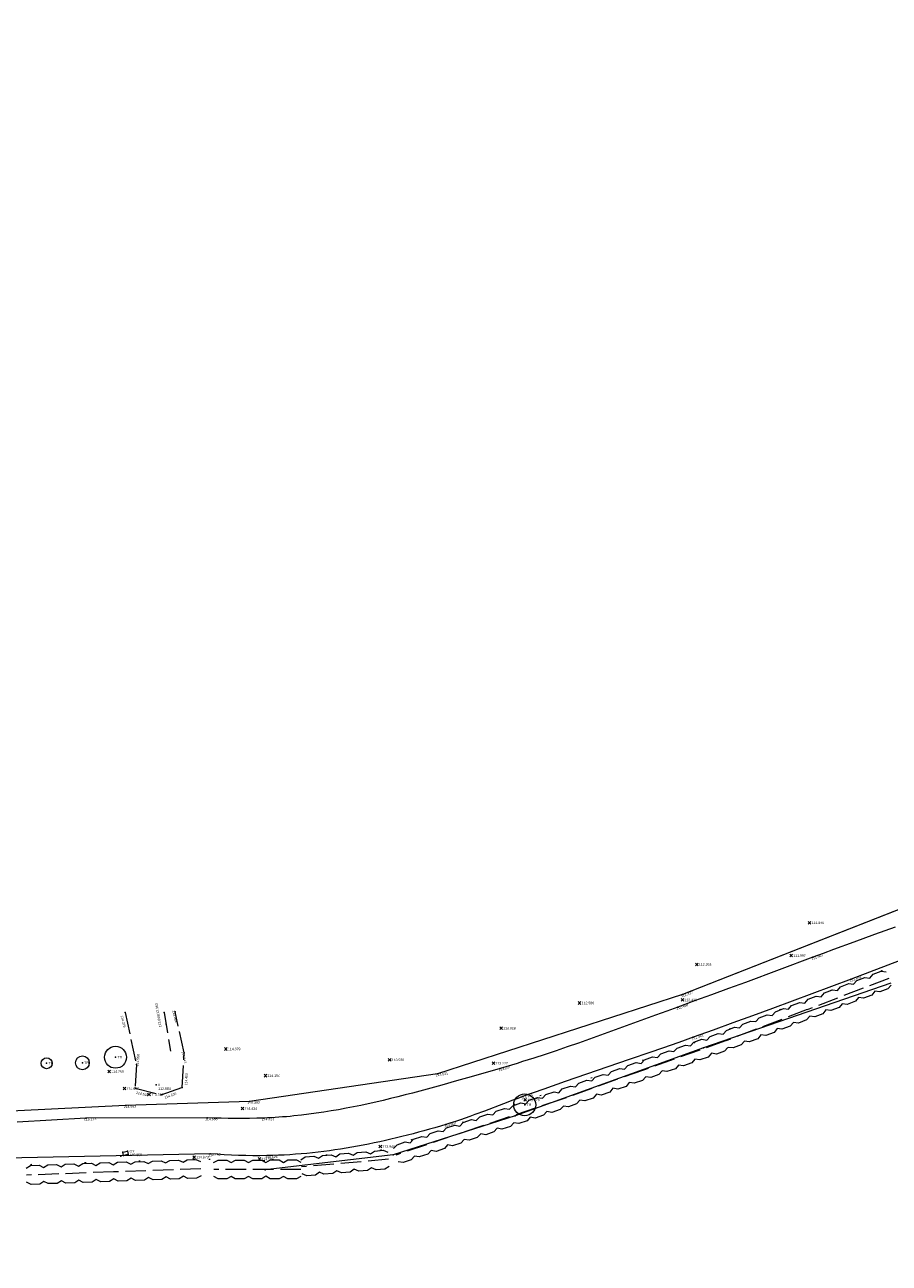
# Model space of a CAD drawing. Header units: metres. Extents: x 652329 to 653573, y 802017 to 802542.
# Tile 2 of 15: x 652402 to 652465, y 802127 to 802217. Entities that reach past the tile are written whole.
import ezdxf

# ---------------------------------------------------------------- set-up
doc = ezdxf.new("R2010")
doc.units = ezdxf.units.M
doc.header["$MEASUREMENT"] = 0
for name, pattern in [('Center line', [100, 100, 0]), ('Dashed 3-1', [2, 1.5, -0.5]), ('Dashed 4-1', [2, 1.6, -0.4]), ('Edge of Bush', [3.846153, -1.282051, -1.282051, 0, -1.282051]), ('Hedge', [100, 100, 0])]:
    doc.linetypes.add(name, pattern=pattern)
for name, color, linetype, lineweight, true_color in [('Bank Bottom', 7, 'Continuous', 0, 0xffa500), ('Bank Bottom_Text', 7, 'Continuous', 0, 0xffa500), ('Bank Top', 7, 'Continuous', 0, 0xc7c074), ('Bank Top_Text', 7, 'Continuous', 0, 0xc7c074), ('Fence', 2, 'Continuous', 0, 0xffff00), ('Fence_Text', 2, 'Continuous', 0, 0xffff00), ('Gully', 7, 'Continuous', 0, 0x178bca), ('Gully_Text', 7, 'Continuous', 0, 0x1781ca), ('Hedge', 3, 'Continuous', 0, 0x00ff00), ('Invert Level', 7, 'Continuous', 0, 0xffffff), ('Invert Level_Text', 7, 'Continuous', 0, 0xffffff), ('Points', 7, 'Continuous', 0, 0xffffff), ('Road Edge', 7, 'Continuous', 0, 0xff80c0), ('Road Edge_Text', 7, 'Continuous', 0, 0xff80c0), ('Spot Level', 7, 'Continuous', 0, 0xffffff), ('Spot Level_Text', 7, 'Continuous', 0, 0xffffff), ('Tree', 3, 'Continuous', 0, 0x00ff00), ('Vegetation Line', 7, 'Continuous', 0, 0x85c929)]:
    doc.layers.add(name, color=color, linetype=linetype, lineweight=lineweight, true_color=true_color)
doc.styles.add('0.3mm', font='micross.ttf', dxfattribs={"height": 0.3})
doc.linetypes.add('FENCELINE1', pattern='A,0.25,-0.1,[133,ltypeshp.shx,S=0.1,R=0,X=-0.1,Y=0],-0.1,1', length=1.45)

# ---------------------------------------------------------------- blocks, each defined once
blk = doc.blocks.new('Point')
blk.add_point((0, 0))
blk = doc.blocks.new('Spot Level-Dia cross')
at = {"color": 0}
for p, q in [((-1, 1), (1, -1)), ((-1, -1), (1, 1))]:
    blk.add_line(p, q, dxfattribs=at)
blk = doc.blocks.new('Tree-Tree 2')
at = {"color": 0}
for p, q in [((-1, 1), (0, 0)), ((0, 1), (0, 1)), ((1, 1), (0, 0)), ((0, 0), (0, 0)), ((0, 0), (0, 0)), ((-1, 0), (0, 0)), ((1, 0), (0, 0)), ((1, -1), (0, 0)), ((0, -1), (0, 0)), ((0, -1), (0, 0))]:
    blk.add_line(p, q, dxfattribs=at)
for centre, radius, start, end in [((-1, 0), 0.356, 91.63658, 231.84277), ((0, 1), 0.423, 59.74357, 173.21102), ((0, 1), 0.43, 8.13011, 120.73549), ((0, 0), 0.407, 318.01278, 62.17591), ((-1, 0), 0.33, 138.81408, 284.03624), ((0, -1), 0.328, 228.81407, 12.33908), ((0, -1), 0.319, 167.27565, 311.18592), ((1, 0), 0.3, 264.09386, 53.13011)]:
    blk.add_arc(centre, radius, start, end, dxfattribs=at)
blk = doc.blocks.new('Tree-Single circle')
at = {"color": 0}
blk.add_circle((0, 0), 1, dxfattribs=at)

msp = doc.modelspace()

# ---------------------------------------------------------------- linework, layer by layer
at = {"layer": 'Bank Bottom', "linetype": 'Dashed 3-1'}
msp.add_line((652412.196, 802145.339, 112.963), (652412.67, 802142.519, 113.3), dxfattribs=at)
at = {"layer": 'Bank Top', "linetype": 'Dashed 4-1'}
msp.add_polyline3d([(652409.345, 802145.336, 114.275), (652410.177, 802141.552, 114.568), (652410.077, 802139.807, 114.584), (652411.993, 802139.334, 114.63), (652413.508, 802139.879, 114.49), (652413.669, 802142.401, 114.343), (652413.005, 802145.379, 113.964)], dxfattribs=at)
at = {"layer": 'Fence', "linetype": 'FENCELINE1', "elevation": 108.909}
msp.add_lwpolyline([(652531.896, 802217.403), (652526.487, 802212.495), (652521.384, 802207.18), (652507.211, 802189.486), (652498.686, 802178.017), (652493.445, 802170.97), (652487.428, 802164.781), (652481.643, 802159.999), (652474.863, 802156.408), (652450.035, 802146.659), (652432.148, 802140.874), (652418.423, 802138.857), (652409.393, 802138.555), (652396.091, 802137.903), (652388.481, 802137.817), (652384.359, 802139.071), (652370.427, 802148.344)], dxfattribs=at)
at = {"layer": 'Fence', "linetype": 'Continuous', "ltscale": 0.5}
msp.add_polyline3d([(652531.91, 802217.433, 108.909), (652531.883, 802217.373, 108.908), (652526.577, 802212.589, 108.812), (652521.257, 802207.049, 109.285), (652507.211, 802189.486, 109.218), (652498.686, 802178.017, 109.513), (652493.445, 802170.97, 109.798), (652487.428, 802164.781, 110.085), (652481.643, 802159.999, 110.548), (652474.708, 802156.326, 110.926), (652450.035, 802146.659, 112.377), (652432.148, 802140.874, 113.521), (652418.423, 802138.857, 114.393), (652409.393, 802138.555, 114.963), (652396.091, 802137.903, 115.631), (652388.481, 802137.817, 116.246), (652384.359, 802139.071, 116.729), (652370.427, 802148.344, 117.543)], dxfattribs=at)
at = {"layer": 'Gully', "linetype": 'Continuous'}
msp.add_polyline3d([(652409.187, 802135.138, 115.071), (652409.527, 802135.217, 115.058), (652409.583, 802134.975, 115.051), (652409.244, 802134.896, 115.064), (652409.187, 802135.138, 115.071)], close=True, dxfattribs=at)
at = {"layer": 'Hedge', "linetype": 'Dashed 3-1'}
for p, q in [((652465.088, 802147.829, 105.851), (652459.142, 802145.548, 105.851)), ((652459.14, 802145.554, 105.851), (652453.194, 802143.274, 105.851)), ((652453.181, 802143.275, 105.851), (652447.184, 802141.133, 105.851)), ((652447.182, 802141.139, 105.851), (652441.185, 802138.997, 105.851)), ((652441.183, 802139.002, 105.851), (652435.15, 802136.965, 105.851)), ((652435.148, 802136.97, 105.851), (652429.115, 802134.932, 105.851)), ((652414.873, 802133.943), (652408.509, 802133.702)), ((652422.184, 802133.893, 105.851), (652415.816, 802133.874, 105.851)), ((652428.577, 802134.626, 105.851), (652422.232, 802134.077, 105.851)), ((652408.51, 802133.708), (652402.146, 802133.467))]:
    msp.add_line(p, q, dxfattribs=at)
at = {"layer": 'Hedge', "elevation": 105.851}
for points in [[(652458.956, 802146.034), (652459.194, 802146.312), (652459.787, 802146.539), (652460.147, 802146.489), (652460.386, 802146.767), (652460.974, 802146.991), (652461.337, 802146.951), (652461.572, 802147.222), (652462.161, 802147.446), (652462.524, 802147.399), (652462.76, 802147.676), (652463.352, 802147.9), (652463.714, 802147.852), (652463.947, 802148.128), (652464.541, 802148.358), (652464.903, 802148.309)], [(652465.272, 802147.348), (652465.029, 802147.075), (652464.436, 802146.847), (652464.071, 802146.895), (652463.846, 802146.613), (652463.24, 802146.391), (652462.88, 802146.446), (652462.661, 802146.164), (652462.057, 802145.931), (652461.692, 802145.979), (652461.47, 802145.7), (652460.854, 802145.483), (652460.505, 802145.528), (652460.273, 802145.253), (652459.683, 802145.027), (652459.324, 802145.072)], [(652453.008, 802143.759), (652453.247, 802144.037), (652453.839, 802144.264), (652454.199, 802144.214), (652454.438, 802144.492), (652455.027, 802144.716), (652455.389, 802144.676), (652455.625, 802144.947), (652456.214, 802145.171), (652456.576, 802145.124), (652456.812, 802145.401), (652457.405, 802145.625), (652457.766, 802145.577), (652457.999, 802145.853), (652458.593, 802146.083), (652458.956, 802146.034)], [(652459.324, 802145.073), (652459.081, 802144.8), (652458.488, 802144.572), (652458.123, 802144.621), (652457.898, 802144.338), (652457.292, 802144.116), (652456.933, 802144.171), (652456.714, 802143.889), (652456.109, 802143.656), (652455.744, 802143.705), (652455.522, 802143.425), (652454.907, 802143.208), (652454.557, 802143.253), (652454.325, 802142.978), (652453.735, 802142.752), (652453.377, 802142.797)], [(652447.009, 802141.623), (652447.254, 802141.895), (652447.852, 802142.108), (652448.211, 802142.05), (652448.456, 802142.322), (652449.049, 802142.533), (652449.411, 802142.484), (652449.653, 802142.75), (652450.247, 802142.96), (652450.608, 802142.905), (652450.851, 802143.176), (652451.448, 802143.386), (652451.808, 802143.33), (652452.047, 802143.6), (652452.647, 802143.816), (652453.008, 802143.759)], [(652453.354, 802142.79), (652453.105, 802142.523), (652452.506, 802142.308), (652452.143, 802142.365), (652451.912, 802142.088), (652451.301, 802141.88), (652450.942, 802141.944), (652450.717, 802141.667), (652450.107, 802141.448), (652449.743, 802141.505), (652449.515, 802141.231), (652448.895, 802141.028), (652448.546, 802141.081), (652448.308, 802140.811), (652447.713, 802140.599), (652447.355, 802140.653)], [(652441.01, 802139.487), (652441.255, 802139.759), (652441.853, 802139.972), (652442.212, 802139.914), (652442.457, 802140.186), (652443.051, 802140.396), (652443.412, 802140.348), (652443.654, 802140.613), (652444.248, 802140.824), (652444.609, 802140.768), (652444.852, 802141.04), (652445.449, 802141.25), (652445.809, 802141.194), (652446.049, 802141.464), (652446.648, 802141.68), (652447.009, 802141.623)], [(652447.355, 802140.654), (652447.106, 802140.387), (652446.508, 802140.172), (652446.144, 802140.229), (652445.913, 802139.952), (652445.302, 802139.744), (652444.943, 802139.807), (652444.718, 802139.531), (652444.108, 802139.311), (652443.745, 802139.369), (652443.516, 802139.094), (652442.896, 802138.892), (652442.547, 802138.945), (652442.309, 802138.675), (652441.714, 802138.463), (652441.356, 802138.516)], [(652434.984, 802137.458), (652435.233, 802137.725), (652435.835, 802137.928), (652436.193, 802137.864), (652436.443, 802138.131), (652437.039, 802138.332), (652437.4, 802138.277), (652437.646, 802138.538), (652438.244, 802138.738), (652438.604, 802138.677), (652438.851, 802138.944), (652439.452, 802139.144), (652439.812, 802139.081), (652440.055, 802139.348), (652440.658, 802139.553), (652441.019, 802139.49)], [(652441.348, 802138.515), (652441.094, 802138.252), (652440.492, 802138.048), (652440.129, 802138.111), (652439.894, 802137.838), (652439.279, 802137.641), (652438.922, 802137.71), (652438.692, 802137.437), (652438.078, 802137.229), (652437.716, 802137.292), (652437.482, 802137.022), (652436.859, 802136.83), (652436.511, 802136.889), (652436.268, 802136.623), (652435.67, 802136.421), (652435.313, 802136.481)], [(652428.949, 802135.425), (652429.198, 802135.693), (652429.8, 802135.896), (652430.158, 802135.831), (652430.408, 802136.099), (652431.005, 802136.3), (652431.365, 802136.244), (652431.611, 802136.506), (652432.209, 802136.706), (652432.569, 802136.644), (652432.816, 802136.912), (652433.417, 802137.111), (652433.777, 802137.049), (652434.02, 802137.315), (652434.623, 802137.521), (652434.984, 802137.458)], [(652435.313, 802136.483), (652435.059, 802136.22), (652434.457, 802136.015), (652434.095, 802136.079), (652433.859, 802135.805), (652433.244, 802135.608), (652432.887, 802135.678), (652432.657, 802135.405), (652432.043, 802135.196), (652431.681, 802135.26), (652431.447, 802134.99), (652430.824, 802134.798), (652430.476, 802134.857), (652430.233, 802134.591), (652429.635, 802134.389), (652429.278, 802134.449)], [(652422.188, 802134.596), (652422.494, 802134.796), (652423.126, 802134.851), (652423.458, 802134.703), (652423.765, 802134.904), (652424.392, 802134.957), (652424.73, 802134.818), (652425.031, 802135.014), (652425.659, 802135.067), (652425.994, 802134.921), (652426.298, 802135.122), (652426.929, 802135.174), (652427.263, 802135.028), (652427.563, 802135.229), (652428.197, 802135.285), (652428.533, 802135.139)], [(652415.815, 802134.394), (652416.136, 802134.569), (652416.771, 802134.571), (652417.09, 802134.396), (652417.412, 802134.571), (652418.042, 802134.571), (652418.366, 802134.405), (652418.683, 802134.575), (652419.313, 802134.575), (652419.635, 802134.402), (652419.954, 802134.577), (652420.587, 802134.576), (652420.908, 802134.403), (652421.224, 802134.578), (652421.861, 802134.582), (652422.183, 802134.408)], [(652428.621, 802134.113), (652428.312, 802133.918), (652427.679, 802133.862), (652427.342, 802134.01), (652427.048, 802133.8), (652426.404, 802133.755), (652426.074, 802133.907), (652425.785, 802133.697), (652425.14, 802133.639), (652424.802, 802133.787), (652424.512, 802133.58), (652423.86, 802133.541), (652423.537, 802133.681), (652423.238, 802133.48), (652422.608, 802133.426), (652422.276, 802133.569)], [(652422.186, 802133.378), (652421.861, 802133.21), (652421.226, 802133.207), (652420.902, 802133.382), (652420.592, 802133.198), (652419.946, 802133.205), (652419.63, 802133.385), (652419.325, 802133.199), (652418.677, 802133.196), (652418.353, 802133.371), (652418.046, 802133.189), (652417.394, 802133.205), (652417.083, 802133.37), (652416.768, 802133.196), (652416.137, 802133.194), (652415.817, 802133.364)]]:
    msp.add_lwpolyline(points, dxfattribs=at)
at = {"layer": 'Hedge'}
for points in [[(652402.126, 802133.987), (652402.442, 802134.172), (652403.076, 802134.196), (652403.401, 802134.033), (652403.716, 802134.218), (652404.346, 802134.241), (652404.676, 802134.086), (652404.986, 802134.267), (652405.616, 802134.289), (652405.944, 802134.128), (652406.257, 802134.314), (652406.89, 802134.334), (652407.217, 802134.173), (652407.526, 802134.359), (652408.162, 802134.385), (652408.49, 802134.222)], [(652408.49, 802134.222), (652408.805, 802134.407), (652409.44, 802134.431), (652409.764, 802134.268), (652410.08, 802134.454), (652410.709, 802134.476), (652411.04, 802134.321), (652411.35, 802134.502), (652411.98, 802134.524), (652412.308, 802134.363), (652412.621, 802134.549), (652413.253, 802134.57), (652413.58, 802134.408), (652413.89, 802134.594), (652414.526, 802134.62), (652414.854, 802134.457)], [(652408.529, 802133.193), (652408.211, 802133.013), (652407.576, 802132.988), (652407.246, 802133.152), (652406.942, 802132.957), (652406.297, 802132.943), (652405.974, 802133.111), (652405.676, 802132.914), (652405.029, 802132.888), (652404.699, 802133.052), (652404.399, 802132.859), (652403.746, 802132.853), (652403.429, 802133.008), (652403.121, 802132.822), (652402.49, 802132.798), (652402.165, 802132.957)], [(652414.893, 802133.429), (652414.574, 802133.249), (652413.939, 802133.224), (652413.609, 802133.387), (652413.306, 802133.192), (652412.66, 802133.178), (652412.338, 802133.346), (652412.04, 802133.15), (652411.392, 802133.124), (652411.062, 802133.287), (652410.762, 802133.095), (652410.11, 802133.088), (652409.793, 802133.243), (652409.485, 802133.057), (652408.853, 802133.033), (652408.529, 802133.192)]]:
    msp.add_lwpolyline(points, dxfattribs=at)
at = {"layer": 'Hedge', "color": 3, "linetype": 'Hedge'}
msp.add_polyline3d([(652465.235, 802147.488, 111.89), (652451.578, 802142.758, 112.725), (652437.819, 802137.806, 113.587), (652428.913, 802134.941, 114.498), (652419.563, 802133.855, 115.293)], dxfattribs=at)
at = {"layer": 'Road Edge', "linetype": 'Center line'}
for points in [[(652465.55, 802151.58, 111.572), (652464.049, 802151.028, 111.656), (652462.548, 802150.479, 111.74), (652461.047, 802149.93, 111.823), (652460.297, 802149.653, 111.865), (652459.548, 802149.375, 111.907), (652457.086, 802148.455, 112.042), (652454.623, 802147.541, 112.177), (652453.39, 802147.086, 112.245), (652452.156, 802146.635, 112.312), (652450.921, 802146.186, 112.38), (652449.685, 802145.741, 112.448), (652448.879, 802145.45, 112.497), (652448.073, 802145.157, 112.546), (652446.463, 802144.567, 112.645), (652444.852, 802143.978, 112.744), (652444.046, 802143.685, 112.793), (652443.239, 802143.395, 112.843), (652442.431, 802143.108, 112.892), (652441.622, 802142.826, 112.941), (652440.811, 802142.549, 112.991), (652439.999, 802142.277, 113.04), (652439.184, 802142.012, 113.089), (652438.776, 802141.883, 113.114), (652438.367, 802141.755, 113.139), (652437.957, 802141.629, 113.163), (652437.547, 802141.506, 113.188), (652437.136, 802141.385, 113.213), (652436.724, 802141.266, 113.237), (652434.601, 802140.656, 113.385), (652433.537, 802140.351, 113.46), (652432.471, 802140.049, 113.534), (652431.402, 802139.753, 113.608), (652430.867, 802139.608, 113.646), (652430.331, 802139.465, 113.683), (652429.795, 802139.326, 113.72), (652429.258, 802139.189, 113.757), (652428.72, 802139.056, 113.794), (652428.182, 802138.926, 113.831), (652427.643, 802138.801, 113.868), (652427.103, 802138.68, 113.906), (652426.563, 802138.564, 113.943), (652426.022, 802138.453, 113.98), (652425.481, 802138.348, 114.017), (652424.938, 802138.248, 114.054), (652424.395, 802138.154, 114.091), (652423.851, 802138.067, 114.128), (652423.307, 802137.986, 114.164), (652422.762, 802137.913, 114.201), (652422.216, 802137.847, 114.238), (652421.669, 802137.788, 114.275), (652421.395, 802137.762, 114.294), (652421.121, 802137.738, 114.312), (652420.847, 802137.716, 114.33), (652420.573, 802137.696, 114.349), (652420.298, 802137.678, 114.367), (652420.023, 802137.663, 114.386), (652419.748, 802137.65, 114.404), (652419.473, 802137.639, 114.423), (652418.956, 802137.623, 114.456), (652418.438, 802137.612, 114.489), (652417.921, 802137.607, 114.522), (652417.403, 802137.607, 114.555), (652416.886, 802137.612, 114.588), (652416.368, 802137.622, 114.62), (652415.851, 802137.637, 114.653), (652415.334, 802137.658, 114.686), (652406.489, 802137.624, 115.173), (652401.476, 802137.327, 115.44)], [(652466.358, 802149.3, 111.598), (652465.018, 802148.793, 111.676), (652463.677, 802148.287, 111.754), (652462.338, 802147.78, 111.832), (652460.903, 802147.236, 111.911), (652459.467, 802146.696, 111.989), (652458.029, 802146.161, 112.068), (652456.59, 802145.629, 112.146), (652455.15, 802145.1, 112.225), (652453.708, 802144.575, 112.304), (652452.265, 802144.053, 112.382), (652450.822, 802143.533, 112.461), (652450.045, 802143.256, 112.51), (652449.268, 802142.982, 112.56), (652447.711, 802142.439, 112.658), (652446.152, 802141.901, 112.757), (652444.592, 802141.366, 112.856), (652443.033, 802140.831, 112.954), (652441.474, 802140.294, 113.053), (652439.917, 802139.752, 113.152), (652439.139, 802139.478, 113.201), (652438.362, 802139.201, 113.251), (652438.012, 802139.074, 113.273), (652437.662, 802138.945, 113.295), (652436.965, 802138.682, 113.339), (652435.572, 802138.15, 113.427), (652434.874, 802137.889, 113.471), (652434.524, 802137.761, 113.493), (652434.173, 802137.636, 113.515), (652433.821, 802137.514, 113.537), (652433.468, 802137.395, 113.559), (652433.114, 802137.281, 113.581), (652432.758, 802137.17, 113.603), (652432.361, 802137.052, 113.632), (652431.964, 802136.935, 113.66), (652431.565, 802136.821, 113.689), (652431.166, 802136.709, 113.718), (652430.765, 802136.6, 113.747), (652430.364, 802136.493, 113.776), (652429.962, 802136.389, 113.805), (652429.559, 802136.287, 113.834), (652429.155, 802136.188, 113.862), (652428.75, 802136.092, 113.891), (652428.345, 802135.999, 113.92), (652427.939, 802135.909, 113.949), (652427.532, 802135.823, 113.978), (652427.125, 802135.739, 114.007), (652426.717, 802135.659, 114.036), (652426.308, 802135.582, 114.065), (652425.899, 802135.509, 114.094), (652425.489, 802135.439, 114.122), (652425.079, 802135.373, 114.151), (652424.669, 802135.311, 114.18), (652424.258, 802135.253, 114.209), (652423.846, 802135.199, 114.238), (652423.435, 802135.149, 114.267), (652423.022, 802135.103, 114.295), (652422.61, 802135.061, 114.324), (652422.197, 802135.024, 114.353), (652421.784, 802134.991, 114.382), (652421.371, 802134.962, 114.411), (652420.958, 802134.938, 114.439), (652420.545, 802134.919, 114.468), (652420.131, 802134.905, 114.497), (652419.718, 802134.895, 114.526), (652419.197, 802134.89, 114.559), (652418.676, 802134.891, 114.592), (652418.155, 802134.898, 114.625), (652417.635, 802134.911, 114.658), (652417.114, 802134.931, 114.691), (652416.594, 802134.958, 114.724), (652416.074, 802134.99, 114.757), (652415.555, 802135.029, 114.79), (652400.669, 802134.717, 115.485)]]:
    msp.add_polyline3d(points, dxfattribs=at)
at = {"layer": 'Vegetation Line', "linetype": 'Edge of Bush'}
msp.add_polyline3d([(652464.584, 802148.374, 111.728), (652450.903, 802143.154, 112.443), (652437.77, 802138.619, 113.272), (652428.042, 802135.29, 113.896), (652419.504, 802134.526, 114.513), (652414.387, 802134.623, 114.831), (652401.046, 802134.187, 115.392), (652396.585, 802133.612, 115.647), (652387.415, 802132.134, 116.411), (652377.674, 802127.041, 118.266)], dxfattribs=at)

# ---------------------------------------------------------------- block references
at = {"layer": 'Bank Bottom_Text', "linetype": 'Continuous'}
for p in [(652412.196, 802145.339, 112.963), (652412.339, 802144.486, 113.065)]:
    msp.add_blockref('Point', p, dxfattribs=at)
at = {"layer": 'Bank Top_Text', "linetype": 'Continuous'}
for p in [(652409.345, 802145.336, 114.275), (652413.005, 802145.379, 113.964), (652413.669, 802142.401, 114.343), (652410.177, 802141.552, 114.568), (652410.077, 802139.807, 114.584), (652411.993, 802139.334, 114.63), (652413.508, 802139.879, 114.49)]:
    msp.add_blockref('Point', p, dxfattribs=at)
at = {"layer": 'Fence_Text', "linetype": 'Continuous'}
for p in [(652450.035, 802146.659, 112.377), (652432.148, 802140.874, 113.521), (652409.393, 802138.555, 114.963), (652418.423, 802138.857, 114.393)]:
    msp.add_blockref('Point', p, dxfattribs=at)
at = {"layer": 'Gully_Text', "linetype": 'Continuous'}
for p in [(652409.035, 802134.847, 115.072), (652409.187, 802135.138, 115.071), (652409.527, 802135.217, 115.058)]:
    msp.add_blockref('Point', p, dxfattribs=at)
at = {"layer": 'Hedge', "linetype": 'Continuous'}
for p in [(652451.578, 802142.758, 112.725), (652437.819, 802137.806, 113.587), (652428.913, 802134.941, 114.498), (652419.563, 802133.855, 115.293)]:
    msp.add_blockref('Point', p, dxfattribs=at)
at = {"layer": 'Invert Level', "linetype": 'Continuous'}
msp.add_blockref('Point', (652411.618, 802140.055, 112.884), dxfattribs=at)
at = {"layer": 'Points', "linetype": 'Continuous'}
for p in [(652409.244, 802134.896, 115.064), (652409.583, 802134.975, 115.051)]:
    msp.add_blockref('Point', p, dxfattribs=at)
at = {"layer": 'Road Edge_Text', "linetype": 'Continuous'}
for p in [(652459.548, 802149.375, 111.907), (652462.338, 802147.78, 111.832), (652449.685, 802145.741, 112.448), (652450.822, 802143.533, 112.461), (652436.724, 802141.266, 113.237), (652438.362, 802139.201, 113.251), (652406.489, 802137.624, 115.173), (652415.334, 802137.658, 114.686), (652419.473, 802137.639, 114.423), (652432.758, 802137.17, 113.603), (652415.555, 802135.029, 114.79), (652419.718, 802134.895, 114.526)]:
    msp.add_blockref('Point', p, dxfattribs=at)
at = {"layer": 'Spot Level', "color": 18, "linetype": 'Continuous', "lineweight": -3, "true_color": 0x000000, "xscale": 0.1000000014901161, "yscale": 0.1000000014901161}
for p in [(652459.306, 802151.887, 111.846), (652457.97, 802149.494, 111.997), (652451.081, 802148.852, 112.263), (652442.525, 802146.035, 112.586), (652450.029, 802146.258, 112.41), (652436.795, 802144.201, 113.028), (652416.71, 802142.679, 114.379), (652428.659, 802141.884, 113.58), (652408.195, 802141.034, 114.76), (652436.231, 802141.636, 113.277), (652419.591, 802140.729, 114.154), (652409.304, 802139.788, 114.686), (652411.097, 802139.353, 114.561), (652417.922, 802138.329, 114.434), (652438.545, 802138.96, 113.276), (652427.982, 802135.557, 113.948), (652414.383, 802134.788, 114.879), (652419.152, 802134.646, 114.586)]:
    msp.add_blockref('Spot Level-Dia cross', p, dxfattribs=at)
at = {"layer": 'Spot Level', "linetype": 'Continuous'}
for p in [(652459.306, 802151.887, 111.846), (652457.97, 802149.494, 111.997), (652451.081, 802148.852, 112.263), (652442.525, 802146.035, 112.586), (652450.029, 802146.258, 112.41), (652436.795, 802144.201, 113.028), (652416.71, 802142.679, 114.379), (652408.195, 802141.034, 114.76), (652428.659, 802141.884, 113.58), (652436.231, 802141.636, 113.277), (652419.591, 802140.729, 114.154), (652409.304, 802139.788, 114.686), (652411.097, 802139.353, 114.561), (652417.922, 802138.329, 114.434), (652438.545, 802138.96, 113.276), (652414.383, 802134.788, 114.879), (652427.982, 802135.557, 113.948), (652419.152, 802134.646, 114.586)]:
    msp.add_blockref('Point', p, dxfattribs=at)
at = {"layer": 'Tree', "color": 22, "linetype": 'Continuous', "lineweight": -3, "true_color": 0xc64000}
for p, xscale, yscale in [((652408.654, 802142.075, 114.718), 0.800000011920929, 0.800000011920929), ((652403.626, 802141.64, 114.983), 0.4000000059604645, 0.4000000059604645), ((652406.232, 802141.668, 114.9), 0.5, 0.5), ((652438.519, 802138.602, 113.545), 0.800000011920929, 0.800000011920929)]:
    msp.add_blockref('Tree-Single circle', p, dxfattribs=dict(at, xscale=xscale, yscale=yscale))
at = {"layer": 'Tree', "color": 3, "linetype": 'Continuous', "lineweight": -3, "true_color": 0x00ff00, "xscale": 0.001000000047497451, "yscale": 0.001000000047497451}
for p in [(652408.654, 802142.075, 114.718), (652403.626, 802141.64, 114.983), (652406.232, 802141.668, 114.9), (652438.519, 802138.602, 113.545)]:
    msp.add_blockref('Tree-Tree 2', p, dxfattribs=at)
at = {"layer": 'Tree', "linetype": 'Continuous'}
for p in [(652408.654, 802142.075, 114.718), (652403.626, 802141.64, 114.983), (652406.232, 802141.668, 114.9), (652438.519, 802138.602, 113.545)]:
    msp.add_blockref('Point', p, dxfattribs=at)
at = {"layer": 'Vegetation Line', "linetype": 'Continuous'}
for p in [(652464.584, 802148.374, 111.728), (652450.903, 802143.154, 112.443), (652437.77, 802138.619, 113.272), (652428.042, 802135.29, 113.896), (652414.387, 802134.623, 114.831), (652419.504, 802134.526, 114.513)]:
    msp.add_blockref('Point', p, dxfattribs=at)

# ---------------------------------------------------------------- texts
at = {"layer": 'Bank Bottom_Text', "style": '0.3mm'}
for s, p in [('112.963', (652411.865, 802145.131, 112.963)), ('113.065', (652412.009, 802144.278, 113.065))]:
    msp.add_text(s, height=0.18, rotation=459.54318, dxfattribs=at).set_placement(p)
at = {"layer": 'Bank Top_Text', "style": '0.3mm'}
for s, rotation, p in [('114.275', 282.40457, (652409.025, 802145.113, 114.275)), ('113.964', 282.56094, (652412.797, 802145.487, 113.964)), ('114.568', 446.70643, (652410.348, 802141.392, 114.568)), ('114.343', 282.56094, (652413.461, 802142.508, 114.343)), ('114.490', 86.35646, (652413.877, 802140.005, 114.49)), ('114.584', 346.13251, (652410.136, 802139.421, 114.584)), ('114.630', 19.77909, (652412.256, 802139.046, 114.63))]:
    msp.add_text(s, height=0.18, rotation=rotation, dxfattribs=at).set_placement(p)
at = {"layer": 'Fence_Text', "style": '0.3mm'}
for s, rotation, p in [('112.377', 377.92361, (652449.948, 802146.442, 112.377)), ('113.521', 368.36029, (652432.026, 802140.674, 113.521)), ('114.963', 362.80587, (652409.252, 802138.367, 114.963)), ('114.393', 361.91679, (652418.279, 802138.672, 114.393))]:
    msp.add_text(s, height=0.18, rotation=rotation, dxfattribs=at).set_placement(p)
at = {"layer": 'Gully_Text', "style": '0.3mm'}
for s, p in [('GY', (652409.677, 802135.127, 115.058)), ('115.058', (652409.677, 802134.857, 115.058))]:
    msp.add_text(s, height=0.18, dxfattribs=at).set_placement(p)
at = {"layer": 'Invert Level_Text', "style": '0.3mm'}
for s, p in [('IL', (652411.768, 802139.965, 112.884)), ('112.884', (652411.768, 802139.695, 112.884))]:
    msp.add_text(s, height=0.18, dxfattribs=at).set_placement(p)
at = {"layer": 'Road Edge_Text', "style": '0.3mm'}
for s, rotation, p in [('111.907', 380.47625, (652459.471, 802149.154, 111.907)), ('111.832', 380.76015, (652462.261, 802147.558, 111.832)), ('112.448', 379.81731, (652449.605, 802145.52, 112.448)), ('112.461', 379.62963, (652450.741, 802143.313, 112.461)), ('113.237', 376.02675, (652436.63, 802141.052, 113.237)), ('113.251', 379.89517, (652438.283, 802138.981, 113.251)), ('115.173', 363.39601, (652406.35, 802137.436, 115.173)), ('114.686', 360.21897, (652415.184, 802137.477, 114.686)), ('114.423', 361.74541, (652419.329, 802137.454, 114.423)), ('113.603', 376.65017, (652432.666, 802136.955, 113.603)), ('114.790', 363.44704, (652415.416, 802134.84, 114.79)), ('114.526', 360.61167, (652419.57, 802134.714, 114.526))]:
    msp.add_text(s, height=0.18, rotation=rotation, dxfattribs=at).set_placement(p)
at = {"layer": 'Spot Level_Text', "color": 7, "style": '0.3mm'}
for s, p in [('111.846', (652459.456, 802151.797, 111.846)), ('111.997', (652458.12, 802149.404, 111.997)), ('112.263', (652451.231, 802148.762, 112.263)), ('112.586', (652442.675, 802145.945, 112.586)), ('112.410', (652450.179, 802146.168, 112.41)), ('113.028', (652436.945, 802144.111, 113.028)), ('114.379', (652416.86, 802142.589, 114.379)), ('113.580', (652428.809, 802141.794, 113.58)), ('114.760', (652408.345, 802140.944, 114.76)), ('113.277', (652436.381, 802141.546, 113.277)), ('114.154', (652419.741, 802140.639, 114.154)), ('114.686', (652409.454, 802139.698, 114.686)), ('114.561', (652411.247, 802139.263, 114.561)), ('114.434', (652418.072, 802138.239, 114.434)), ('113.276', (652438.695, 802138.87, 113.276)), ('113.948', (652428.132, 802135.467, 113.948)), ('114.879', (652414.533, 802134.698, 114.879)), ('114.586', (652419.302, 802134.556, 114.586))]:
    msp.add_text(s, height=0.18, dxfattribs=at).set_placement(p)
at = {"layer": 'Tree', "style": '0.3mm'}
for p in [(652408.804, 802141.985, 114.718), (652403.776, 802141.55, 114.983), (652406.382, 802141.578, 114.9), (652438.669, 802138.512, 113.545)]:
    msp.add_text('TR', height=0.18, dxfattribs=at).set_placement(p)

doc.saveas('drawing.dxf')
